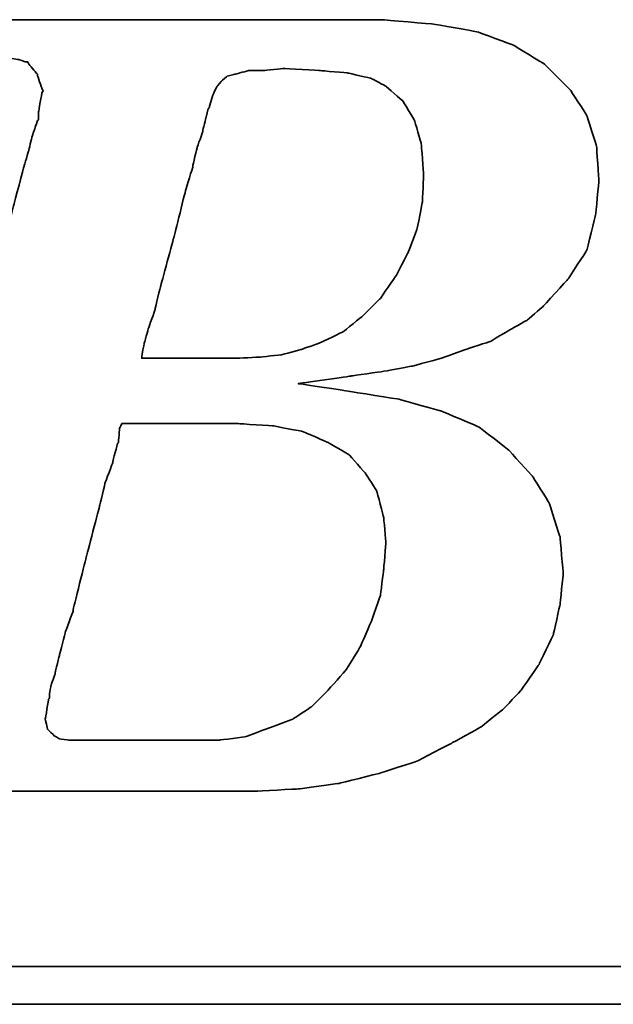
# Model space of a CAD drawing. Header units: millimetres. Extents: x 740 to 1274, y 165 to 336.
# Tile 32 of 54: x 1129 to 1132.35, y 218.49 to 224.04. Entities that reach past the tile are written whole.
import ezdxf

# ---------------------------------------------------------------- set-up
doc = ezdxf.new("R2010")
doc.units = ezdxf.units.MM
doc.header["$LTSCALE"] = 2
doc.layers.add('DIM', color=4, linetype='Continuous')
doc.layers.add('layer 1', color=7, linetype='Continuous')

# ---------------------------------------------------------------- blocks, each defined once
blk = doc.blocks.new('TBI MOTION logo(完整正式版)')
at = {"layer": 'layer 1', "color": 22, "lineweight": 35}
for points, knots in [([(-64.65375, -6.86375), (-64.65375, -6.86375), (-64.84375, -7.29625), (-64.84375, -7.29625), (-64.84375, -7.29625), (-64.84375, -7.29625), (-64.86875, -7.34375), (-64.86875, -7.34375), (-64.86875, -7.34375), (-64.86875, -7.34375), (-64.86875, -7.36875), (-64.86875, -7.36875), (-64.86875, -7.36875), (-64.86875, -7.36875), (-65.15375, -7.65375), (-65.15375, -7.65375), (-65.15375, -7.65375), (-65.15375, -7.65375), (-65.17875, -7.65375), (-65.17875, -7.65375), (-65.17875, -7.65375), (-65.17875, -7.65375), (-65.20375, -7.67875), (-65.20375, -7.67875), (-65.20375, -7.67875), (-65.20375, -7.67875), (-65.58875, -7.87125), (-65.58875, -7.87125), (-65.58875, -7.87125), (-65.58875, -7.87125), (-65.63375, -7.87125), (-65.63375, -7.87125), (-65.63375, -7.87125), (-65.63375, -7.87125), (-65.65875, -7.89375), (-65.65875, -7.89375), (-65.65875, -7.89375), (-65.65875, -7.89375), (-66.09375, -7.94375), (-66.09375, -7.94375), (-66.09375, -7.94375), (-66.09375, -7.94375), (-66.11375, -7.94375), (-66.11375, -7.94375), (-66.11375, -7.94375), (-66.11375, -7.94375), (-66.16375, -7.94375), (-66.16375, -7.94375), (-66.16375, -7.94375), (-66.16375, -7.94375), (-66.30875, -7.94375), (-66.30875, -7.94375), (-66.30875, -7.94375), (-66.30875, -7.94375), (-66.69375, -7.94375), (-66.69375, -7.94375), (-66.69375, -7.94375), (-66.69375, -7.94375), (-67.07375, -7.94375), (-67.07375, -7.94375), (-67.07375, -7.94375), (-67.07375, -7.94375), (-67.12375, -7.94375), (-67.12375, -7.94375), (-67.12375, -7.94375), (-67.12375, -7.94375), (-67.12375, -7.96625), (-67.12375, -7.96625), (-67.12375, -7.96625), (-67.12375, -7.96625), (-67.14875, -7.99125), (-67.14875, -7.99125), (-67.14875, -7.99125), (-67.14875, -7.99125), (-67.24375, -8.34875), (-67.24375, -8.34875), (-67.24375, -8.34875), (-67.24375, -8.34875), (-67.31375, -8.68625), (-67.31375, -8.68625), (-67.31375, -8.68625), (-67.31375, -8.68625), (-67.26875, -8.68625), (-67.26875, -8.68625), (-67.26875, -8.68625), (-67.26875, -8.68625), (-67.07375, -8.68625), (-67.07375, -8.68625), (-67.07375, -8.68625), (-67.07375, -8.68625), (-66.54875, -8.68625), (-66.54875, -8.68625), (-66.54875, -8.68625), (-66.54875, -8.68625), (-65.82625, -8.68625), (-65.82625, -8.68625), (-65.82625, -8.68625), (-65.82625, -8.68625), (-65.01375, -8.68625), (-65.01375, -8.68625), (-65.01375, -8.68625), (-65.01375, -8.68625), (-64.05375, -8.68625), (-64.05375, -8.68625), (-64.05375, -8.68625), (-64.05375, -8.68625), (-62.08375, -8.68625), (-62.08375, -8.68625), (-62.08375, -8.68625), (-62.08375, -8.68625), (-60.06875, -8.68625), (-60.06875, -8.68625), (-60.06875, -8.68625), (-60.06875, -8.68625), (-59.10875, -8.68625), (-59.10875, -8.68625), (-59.10875, -8.68625), (-59.10875, -8.68625), (-58.29375, -8.68625), (-58.29375, -8.68625), (-58.29375, -8.68625), (-58.29375, -8.68625), (-57.57375, -8.68625), (-57.57375, -8.68625), (-57.57375, -8.68625), (-57.57375, -8.68625), (-57.04875, -8.68625), (-57.04875, -8.68625), (-57.04875, -8.68625), (-57.04875, -8.68625), (-56.85375, -8.68625), (-56.85375, -8.68625), (-56.85375, -8.68625), (-56.85375, -8.68625), (-56.70875, -8.68625), (-56.70875, -8.68625), (-56.70875, -8.68625), (-56.70875, -8.68625), (-56.61375, -8.68625), (-56.61375, -8.68625), (-56.61375, -8.68625), (-56.61375, -8.68625), (-56.56875, -8.68625), (-56.56875, -8.68625), (-56.56875, -8.68625), (-56.56875, -8.68625), (-55.65375, -8.63875), (-55.65375, -8.63875), (-55.65375, -8.63875), (-55.65375, -8.63875), (-54.76875, -8.51875), (-54.76875, -8.51875), (-54.76875, -8.51875), (-54.76875, -8.51875), (-53.90375, -8.30375), (-53.90375, -8.30375), (-53.90375, -8.30375), (-53.90375, -8.30375), (-53.08875, -8.03875), (-53.08875, -8.03875), (-53.08875, -8.03875), (-53.08875, -8.03875), (-52.34375, -7.65375), (-52.34375, -7.65375), (-52.34375, -7.65375), (-52.34375, -7.65375), (-51.69875, -7.29625), (-51.69875, -7.29625), (-51.69875, -7.29625), (-51.69875, -7.29625), (-51.21875, -6.91125), (-51.21875, -6.91125), (-51.21875, -6.91125), (-51.21875, -6.91125), (-50.83375, -6.50375), (-50.83375, -6.50375), (-50.83375, -6.50375), (-50.83375, -6.50375), (-50.44875, -5.94875), (-50.44875, -5.94875), (-50.44875, -5.94875), (-50.44875, -5.94875), (-50.13875, -5.30375), (-50.13875, -5.30375), (-50.13875, -5.30375), (-50.13875, -5.30375), (-49.99375, -4.65375), (-49.99375, -4.65375), (-49.99375, -4.65375), (-49.99375, -4.65375), (-49.92375, -3.98375), (-49.92375, -3.98375), (-49.92375, -3.98375), (-49.92375, -3.98375), (-49.99375, -3.19374), (-49.99375, -3.19374), (-49.99375, -3.19374), (-49.99375, -3.19374), (-50.23374, -2.44874), (-50.23374, -2.44874), (-50.23374, -2.44874), (-50.23374, -2.44874), (-50.59375, -1.87374), (-50.59375, -1.87374), (-50.59375, -1.87374), (-50.59375, -1.87374), (-51.09875, -1.31874), (-51.09875, -1.31874), (-51.09875, -1.31874), (-51.09875, -1.31874), (-51.74375, -0.81875), (-51.74375, -0.81875), (-51.74375, -0.81875), (-51.74375, -0.81875), (-52.53875, -0.48125), (-52.53875, -0.48125), (-52.53875, -0.48125), (-52.53875, -0.48125), (-53.47375, -0.21875), (-53.47375, -0.21875), (-53.47375, -0.21875), (-53.47375, -0.21875), (-54.52875, -0.04874), (-54.52875, -0.04874), (-54.52875, -0.04874), (-54.52875, -0.04874), (-55.65375, 0.12125), (-55.65375, 0.12125), (-55.65375, 0.12125), (-55.65375, 0.12125), (-54.50375, 0.28624), (-54.50375, 0.28624), (-54.50375, 0.28624), (-54.50375, 0.28624), (-53.83375, 0.38124), (-53.83375, 0.38124), (-53.83375, 0.38124), (-53.83375, 0.38124), (-53.18375, 0.50125), (-53.18375, 0.50125), (-53.18375, 0.50125), (-53.18375, 0.50125), (-52.55875, 0.66874), (-52.55875, 0.66874), (-52.55875, 0.66874), (-52.55875, 0.66874), (-52.03375, 0.86124), (-52.03375, 0.86124), (-52.03375, 0.86124), (-52.03375, 0.86124), (-51.50374, 1.03124), (-51.50374, 1.03124), (-51.50374, 1.03124), (-51.50374, 1.03124), (-51.09875, 1.27125), (-51.09875, 1.27125), (-51.09875, 1.27125), (-51.09875, 1.27125), (-50.71375, 1.48624), (-50.71375, 1.48624), (-50.71375, 1.48624), (-50.71375, 1.48624), (-50.37625, 1.77625), (-50.37625, 1.77625), (-50.37625, 1.77625), (-50.37625, 1.77625), (-49.82375, 2.37625), (-49.82375, 2.37625), (-49.82375, 2.37625), (-49.82375, 2.37625), (-49.41875, 2.99625), (-49.41875, 2.99625), (-49.41875, 2.99625), (-49.41875, 2.99625), (-49.22375, 3.76625), (-49.22375, 3.76625), (-49.22375, 3.76625), (-49.22375, 3.76625), (-49.15375, 4.50874), (-49.15375, 4.50874), (-49.15375, 4.50874), (-49.15375, 4.50874), (-49.20375, 5.25125), (-49.20375, 5.25125), (-49.20375, 5.25125), (-49.20375, 5.25125), (-49.41875, 5.92625), (-49.41875, 5.92625), (-49.41875, 5.92625), (-49.41875, 5.92625), (-49.77875, 6.47625), (-49.77875, 6.47625), (-49.77875, 6.47625), (-49.77875, 6.47625), (-50.33125, 7.02624), (-50.33125, 7.02624), (-50.33125, 7.02624), (-50.33125, 7.02624), (-51.00125, 7.43625), (-51.00125, 7.43625), (-51.00125, 7.43625), (-51.00125, 7.43625), (-51.79375, 7.72625), (-51.79375, 7.72625), (-51.79375, 7.72625), (-51.79375, 7.72625), (-52.72875, 7.89124), (-52.72875, 7.89124), (-52.72875, 7.89124), (-52.72875, 7.89124), (-53.83375, 7.98625), (-53.83375, 7.98625), (-53.83375, 7.98625), (-53.83375, 7.98625), (-53.92875, 7.98625), (-53.92875, 7.98625), (-53.92875, 7.98625), (-53.92875, 7.98625), (-54.26375, 7.98625), (-54.26375, 7.98625), (-54.26375, 7.98625), (-54.26375, 7.98625), (-54.74375, 7.98625), (-54.74375, 7.98625), (-54.74375, 7.98625), (-54.74375, 7.98625), (-55.36875, 7.98625), (-55.36875, 7.98625), (-55.36875, 7.98625), (-55.36875, 7.98625), (-56.13375, 7.98625), (-56.13375, 7.98625), (-56.13375, 7.98625), (-56.13375, 7.98625), (-56.94875, 7.98625), (-56.94875, 7.98625), (-56.94875, 7.98625), (-56.94875, 7.98625), (-58.77625, 7.98625), (-58.77625, 7.98625), (-58.77625, 7.98625), (-58.77625, 7.98625), (-60.59875, 7.98625), (-60.59875, 7.98625), (-60.59875, 7.98625), (-60.59875, 7.98625), (-61.41375, 7.98625), (-61.41375, 7.98625), (-61.41375, 7.98625), (-61.41375, 7.98625), (-62.17875, 7.98625), (-62.17875, 7.98625), (-62.17875, 7.98625), (-62.17875, 7.98625), (-62.80375, 7.98625), (-62.80375, 7.98625), (-62.80375, 7.98625), (-62.80375, 7.98625), (-63.30625, 7.98625), (-63.30625, 7.98625), (-63.30625, 7.98625), (-63.30625, 7.98625), (-63.57375, 7.98625), (-63.57375, 7.98625), (-63.57375, 7.98625), (-63.57375, 7.98625), (-63.57375, 7.96375), (-63.57375, 7.96375), (-63.57375, 7.96375), (-63.57375, 7.96375), (-63.59875, 7.94125), (-63.59875, 7.94125), (-63.59875, 7.94125), (-63.59875, 7.94125), (-63.69375, 7.55625), (-63.69375, 7.55625), (-63.69375, 7.55625), (-63.69375, 7.55625), (-63.76375, 7.24624), (-63.76375, 7.24624), (-63.76375, 7.24624), (-63.76375, 7.24624), (-63.23875, 7.24624), (-63.23875, 7.24624), (-63.23875, 7.24624), (-63.23875, 7.24624), (-62.75875, 7.24624), (-62.75875, 7.24624), (-62.75875, 7.24624), (-62.75875, 7.24624), (-62.61125, 7.24624), (-62.61125, 7.24624), (-62.61125, 7.24624), (-62.61125, 7.24624), (-62.56625, 7.24624), (-62.56625, 7.24624), (-62.56625, 7.24624), (-62.56625, 7.24624), (-62.22875, 7.24624), (-62.22875, 7.24624), (-62.22875, 7.24624), (-62.22875, 7.24624), (-62.20375, 7.24624), (-62.20375, 7.24624), (-62.20375, 7.24624), (-62.20375, 7.24624), (-62.17875, 7.21875), (-62.17875, 7.21875), (-62.17875, 7.21875), (-62.17875, 7.21875), (-61.96375, 7.17125), (-61.96375, 7.17125), (-61.96375, 7.17125), (-61.96375, 7.17125), (-61.72375, 7.12624), (-61.72375, 7.12624), (-61.72375, 7.12624), (-61.72375, 7.12624), (-61.70375, 7.12624), (-61.70375, 7.12624), (-61.70375, 7.12624), (-61.70375, 7.12624), (-61.55875, 7.07624), (-61.55875, 7.07624), (-61.55875, 7.07624), (-61.55875, 7.07624), (-61.50875, 7.07624), (-61.50875, 7.07624), (-61.50875, 7.07624), (-61.50875, 7.07624), (-61.48375, 7.02624), (-61.48375, 7.02624), (-61.48375, 7.02624), (-61.48375, 7.02624), (-61.31875, 6.83375), (-61.31875, 6.83375), (-61.31875, 6.83375), (-61.31875, 6.83375), (-61.29375, 6.81125), (-61.29375, 6.81125), (-61.29375, 6.81125), (-61.29375, 6.81125), (-61.29375, 6.78625), (-61.29375, 6.78625), (-61.29375, 6.78625), (-61.29375, 6.78625), (-61.19875, 6.50124), (-61.19875, 6.50124), (-61.19875, 6.50124), (-61.19875, 6.50124), (-61.17375, 6.45124), (-61.17375, 6.45124), (-61.17375, 6.45124), (-61.17375, 6.45124), (-61.19875, 6.40625), (-61.19875, 6.40625), (-61.19875, 6.40625), (-61.19875, 6.40625), (-61.26875, 5.99624), (-61.26875, 5.99624), (-61.26875, 5.99624), (-61.26875, 5.99624), (-61.26875, 5.85125), (-61.26875, 5.85125), (-61.26875, 5.85125), (-61.26875, 5.85125), (-61.26875, 5.82625), (-61.26875, 5.82625), (-61.26875, 5.82625), (-61.26875, 5.82625), (-61.29375, 5.80625), (-61.29375, 5.80625), (-61.29375, 5.80625), (-61.29375, 5.80625), (-61.34125, 5.66125), (-61.34125, 5.66125), (-61.34125, 5.66125), (-61.34125, 5.66125), (-61.41375, 5.44625), (-61.41375, 5.44625), (-61.41375, 5.44625), (-61.41375, 5.44625), (-61.48375, 5.15625), (-61.48375, 5.15625), (-61.48375, 5.15625), (-61.48375, 5.15625), (-61.58375, 4.82124), (-61.58375, 4.82124), (-61.58375, 4.82124), (-61.58375, 4.82124), (-61.79875, 4.00375), (-61.79875, 4.00375), (-61.79875, 4.00375), (-61.79875, 4.00375), (-62.05875, 2.99625), (-62.05875, 2.99625), (-62.05875, 2.99625), (-62.05875, 2.99625), (-62.34875, 1.91625), (-62.34875, 1.91625), (-62.34875, 1.91625), (-62.34875, 1.91625), (-62.97375, -0.41124), (-62.97375, -0.41124), (-62.97375, -0.41124), (-62.97375, -0.41124), (-63.59875, -2.75875), (-63.59875, -2.75875), (-63.59875, -2.75875), (-63.59875, -2.75875), (-63.88375, -3.86374), (-63.88375, -3.86374), (-63.88375, -3.86374), (-63.88375, -3.86374), (-64.14875, -4.82374), (-64.14875, -4.82374), (-64.14875, -4.82374), (-64.14875, -4.82374), (-64.36375, -5.64125), (-64.36375, -5.64125), (-64.36375, -5.64125), (-64.36375, -5.64125), (-64.43625, -5.97625), (-64.43625, -5.97625), (-64.43625, -5.97625), (-64.43625, -5.97625), (-64.50875, -6.28625), (-64.50875, -6.28625), (-64.50875, -6.28625), (-64.50875, -6.28625), (-64.50875, -6.30875), (-64.50875, -6.30875), (-64.50875, -6.30875), (-64.50875, -6.30875), (-64.57875, -6.50375), (-64.57875, -6.50375), (-64.57875, -6.50375), (-64.57875, -6.50375), (-64.62875, -6.69625), (-64.62875, -6.69625), (-64.62875, -6.69625), (-64.62875, -6.69625), (-64.62875, -6.76875), (-64.62875, -6.76875), (-64.62875, -6.76875), (-64.62875, -6.76875), (-64.62875, -6.81375), (-64.62875, -6.81375), (-64.62875, -6.81375), (-64.62875, -6.81375), (-64.62875, -6.83875), (-64.62875, -6.83875), (-64.62875, -6.83875), (-64.62875, -6.83875), (-64.65375, -6.86375), (-64.65375, -6.86375)], [0, 0, 0, 0, 0.00719424, 0.00719424, 0.00719424, 0.00719425, 0.01438849, 0.01438849, 0.01438849, 0.0143885, 0.02158273, 0.02158273, 0.02158273, 0.02158274, 0.02877698, 0.02877698, 0.02877698, 0.02877699, 0.03597122, 0.03597122, 0.03597122, 0.03597123, 0.04316547, 0.04316547, 0.04316547, 0.04316548, 0.05035971, 0.05035971, 0.05035971, 0.05035972, 0.05755396, 0.05755396, 0.05755396, 0.05755397, 0.0647482, 0.0647482, 0.0647482, 0.06474821, 0.07194245, 0.07194245, 0.07194245, 0.07194246, 0.07913669, 0.07913669, 0.07913669, 0.0791367, 0.08633094, 0.08633094, 0.08633094, 0.08633095, 0.09352518, 0.09352518, 0.09352518, 0.09352519, 0.10071942, 0.10071942, 0.10071942, 0.10071943, 0.10791367, 0.10791367, 0.10791367, 0.10791368, 0.11510791, 0.11510791, 0.11510791, 0.11510792, 0.12230216, 0.12230216, 0.12230216, 0.12230217, 0.1294964, 0.1294964, 0.1294964, 0.12949641, 0.13669065, 0.13669065, 0.13669065, 0.13669066, 0.14388489, 0.14388489, 0.14388489, 0.1438849, 0.15107914, 0.15107914, 0.15107914, 0.15107915, 0.15827338, 0.15827338, 0.15827338, 0.15827339, 0.16546763, 0.16546763, 0.16546763, 0.16546764, 0.17266187, 0.17266187, 0.17266187, 0.17266188, 0.17985612, 0.17985612, 0.17985612, 0.17985613, 0.18705036, 0.18705036, 0.18705036, 0.18705037, 0.1942446, 0.1942446, 0.1942446, 0.19424461, 0.20143885, 0.20143885, 0.20143885, 0.20143886, 0.20863309, 0.20863309, 0.20863309, 0.2086331, 0.21582734, 0.21582734, 0.21582734, 0.21582735, 0.22302158, 0.22302158, 0.22302158, 0.22302159, 0.23021583, 0.23021583, 0.23021583, 0.23021584, 0.23741007, 0.23741007, 0.23741007, 0.23741008, 0.24460432, 0.24460432, 0.24460432, 0.24460433, 0.25179856, 0.25179856, 0.25179856, 0.25179857, 0.25899281, 0.25899281, 0.25899281, 0.25899282, 0.26618705, 0.26618705, 0.26618705, 0.26618706, 0.27338129, 0.27338129, 0.27338129, 0.2733813, 0.28057554, 0.28057554, 0.28057554, 0.28057555, 0.28776978, 0.28776978, 0.28776978, 0.28776979, 0.29496403, 0.29496403, 0.29496403, 0.29496404, 0.30215827, 0.30215827, 0.30215827, 0.30215828, 0.30935252, 0.30935252, 0.30935252, 0.30935253, 0.31654676, 0.31654676, 0.31654676, 0.31654677, 0.32374101, 0.32374101, 0.32374101, 0.32374102, 0.33093525, 0.33093525, 0.33093525, 0.33093526, 0.3381295, 0.3381295, 0.3381295, 0.33812951, 0.34532374, 0.34532374, 0.34532374, 0.34532375, 0.35251799, 0.35251799, 0.35251799, 0.352518, 0.35971223, 0.35971223, 0.35971223, 0.35971224, 0.36690647, 0.36690647, 0.36690647, 0.36690648, 0.37410072, 0.37410072, 0.37410072, 0.37410073, 0.38129496, 0.38129496, 0.38129496, 0.38129497, 0.38848921, 0.38848921, 0.38848921, 0.38848922, 0.39568345, 0.39568345, 0.39568345, 0.39568346, 0.4028777, 0.4028777, 0.4028777, 0.40287771, 0.41007194, 0.41007194, 0.41007194, 0.41007195, 0.41726619, 0.41726619, 0.41726619, 0.4172662, 0.42446043, 0.42446043, 0.42446043, 0.42446044, 0.43165468, 0.43165468, 0.43165468, 0.43165469, 0.43884892, 0.43884892, 0.43884892, 0.43884893, 0.44604317, 0.44604317, 0.44604317, 0.44604318, 0.45323741, 0.45323741, 0.45323741, 0.45323742, 0.46043165, 0.46043165, 0.46043165, 0.46043166, 0.4676259, 0.4676259, 0.4676259, 0.46762591, 0.47482014, 0.47482014, 0.47482014, 0.47482015, 0.48201439, 0.48201439, 0.48201439, 0.4820144, 0.48920863, 0.48920863, 0.48920863, 0.48920864, 0.49640288, 0.49640288, 0.49640288, 0.49640289, 0.50359712, 0.50359712, 0.50359712, 0.50359713, 0.51079137, 0.51079137, 0.51079137, 0.51079138, 0.51798561, 0.51798561, 0.51798561, 0.51798562, 0.52517986, 0.52517986, 0.52517986, 0.52517987, 0.5323741, 0.5323741, 0.5323741, 0.53237411, 0.53956835, 0.53956835, 0.53956835, 0.53956836, 0.54676259, 0.54676259, 0.54676259, 0.5467626, 0.55395683, 0.55395683, 0.55395683, 0.55395684, 0.56115108, 0.56115108, 0.56115108, 0.56115109, 0.56834532, 0.56834532, 0.56834532, 0.56834533, 0.57553957, 0.57553957, 0.57553957, 0.57553958, 0.58273381, 0.58273381, 0.58273381, 0.58273382, 0.58992806, 0.58992806, 0.58992806, 0.58992807, 0.5971223, 0.5971223, 0.5971223, 0.59712231, 0.60431655, 0.60431655, 0.60431655, 0.60431656, 0.61151079, 0.61151079, 0.61151079, 0.6115108, 0.61870504, 0.61870504, 0.61870504, 0.61870505, 0.62589928, 0.62589928, 0.62589928, 0.62589929, 0.63309353, 0.63309353, 0.63309353, 0.63309354, 0.64028777, 0.64028777, 0.64028777, 0.64028778, 0.64748201, 0.64748201, 0.64748201, 0.64748202, 0.65467626, 0.65467626, 0.65467626, 0.65467627, 0.6618705, 0.6618705, 0.6618705, 0.66187051, 0.66906475, 0.66906475, 0.66906475, 0.66906476, 0.67625899, 0.67625899, 0.67625899, 0.676259, 0.68345324, 0.68345324, 0.68345324, 0.68345325, 0.69064748, 0.69064748, 0.69064748, 0.69064749, 0.69784173, 0.69784173, 0.69784173, 0.69784174, 0.70503597, 0.70503597, 0.70503597, 0.70503598, 0.71223022, 0.71223022, 0.71223022, 0.71223023, 0.71942446, 0.71942446, 0.71942446, 0.71942447, 0.72661871, 0.72661871, 0.72661871, 0.72661872, 0.73381295, 0.73381295, 0.73381295, 0.73381296, 0.74100719, 0.74100719, 0.74100719, 0.7410072, 0.74820144, 0.74820144, 0.74820144, 0.74820145, 0.75539568, 0.75539568, 0.75539568, 0.75539569, 0.76258993, 0.76258993, 0.76258993, 0.76258994, 0.76978417, 0.76978417, 0.76978417, 0.76978418, 0.77697842, 0.77697842, 0.77697842, 0.77697843, 0.78417266, 0.78417266, 0.78417266, 0.78417267, 0.79136691, 0.79136691, 0.79136691, 0.79136692, 0.79856115, 0.79856115, 0.79856115, 0.79856116, 0.8057554, 0.8057554, 0.8057554, 0.80575541, 0.81294964, 0.81294964, 0.81294964, 0.81294965, 0.82014388, 0.82014388, 0.82014388, 0.82014389, 0.82733813, 0.82733813, 0.82733813, 0.82733814, 0.83453237, 0.83453237, 0.83453237, 0.83453238, 0.84172662, 0.84172662, 0.84172662, 0.84172663, 0.84892086, 0.84892086, 0.84892086, 0.84892087, 0.85611511, 0.85611511, 0.85611511, 0.85611512, 0.86330935, 0.86330935, 0.86330935, 0.86330936, 0.8705036, 0.8705036, 0.8705036, 0.87050361, 0.87769784, 0.87769784, 0.87769784, 0.87769785, 0.88489209, 0.88489209, 0.88489209, 0.8848921, 0.89208633, 0.89208633, 0.89208633, 0.89208634, 0.89928058, 0.89928058, 0.89928058, 0.89928059, 0.90647482, 0.90647482, 0.90647482, 0.90647483, 0.91366906, 0.91366906, 0.91366906, 0.91366907, 0.92086331, 0.92086331, 0.92086331, 0.92086332, 0.92805755, 0.92805755, 0.92805755, 0.92805756, 0.9352518, 0.9352518, 0.9352518, 0.93525181, 0.94244604, 0.94244604, 0.94244604, 0.94244605, 0.94964029, 0.94964029, 0.94964029, 0.9496403, 0.95683453, 0.95683453, 0.95683453, 0.95683454, 0.96402878, 0.96402878, 0.96402878, 0.96402879, 0.97122302, 0.97122302, 0.97122302, 0.97122303, 0.97841727, 0.97841727, 0.97841727, 0.97841728, 0.98561151, 0.98561151, 0.98561151, 0.98561152, 0.99280576, 0.99280576, 0.99280576, 0.99280577, 1, 1, 1, 1]), ([(-57.50375, 6.35625), (-57.50375, 6.35625), (-57.57375, 6.11625), (-57.57375, 6.11625), (-57.57375, 6.11625), (-57.57375, 6.11625), (-57.57375, 6.09125), (-57.57375, 6.09125), (-57.57375, 6.09125), (-57.57375, 6.09125), (-57.59875, 6.06625), (-57.59875, 6.06625), (-57.59875, 6.06625), (-57.59875, 6.06625), (-57.64875, 5.87625), (-57.64875, 5.87625), (-57.64875, 5.87625), (-57.64875, 5.87625), (-57.71875, 5.58875), (-57.71875, 5.58875), (-57.71875, 5.58875), (-57.71875, 5.58875), (-57.71875, 5.56625), (-57.71875, 5.56625), (-57.71875, 5.56625), (-57.71875, 5.56625), (-57.83875, 5.23125), (-57.83875, 5.23125), (-57.83875, 5.23125), (-57.83875, 5.23125), (-57.93625, 4.82124), (-57.93625, 4.82124), (-57.93625, 4.82124), (-57.93625, 4.82124), (-57.93625, 4.79624), (-57.93625, 4.79624), (-57.93625, 4.79624), (-57.93625, 4.79624), (-58.07875, 4.34125), (-58.07875, 4.34125), (-58.07875, 4.34125), (-58.07875, 4.34125), (-58.34375, 3.28625), (-58.34375, 3.28625), (-58.34375, 3.28625), (-58.34375, 3.28625), (-58.62875, 2.23124), (-58.62875, 2.23124), (-58.62875, 2.23124), (-58.62875, 2.23124), (-58.74875, 1.75125), (-58.74875, 1.75125), (-58.74875, 1.75125), (-58.74875, 1.75125), (-58.74875, 1.72625), (-58.74875, 1.72625), (-58.74875, 1.72625), (-58.74875, 1.72625), (-58.89375, 1.31625), (-58.89375, 1.31625), (-58.89375, 1.31625), (-58.89375, 1.31625), (-58.98875, 0.98124), (-58.98875, 0.98124), (-58.98875, 0.98124), (-58.98875, 0.98124), (-59.03875, 0.71625), (-59.03875, 0.71625), (-59.03875, 0.71625), (-59.03875, 0.71625), (-59.03875, 0.66874), (-59.03875, 0.66874), (-59.03875, 0.66874), (-59.03875, 0.66874), (-58.91875, 0.66874), (-58.91875, 0.66874), (-58.91875, 0.66874), (-58.91875, 0.66874), (-58.53375, 0.66874), (-58.53375, 0.66874), (-58.53375, 0.66874), (-58.53375, 0.66874), (-58.10375, 0.66874), (-58.10375, 0.66874), (-58.10375, 0.66874), (-58.10375, 0.66874), (-57.66875, 0.66874), (-57.66875, 0.66874), (-57.66875, 0.66874), (-57.66875, 0.66874), (-57.33375, 0.66874), (-57.33375, 0.66874), (-57.33375, 0.66874), (-57.33375, 0.66874), (-57.09375, 0.66874), (-57.09375, 0.66874), (-57.09375, 0.66874), (-57.09375, 0.66874), (-56.99875, 0.66874), (-56.99875, 0.66874), (-56.99875, 0.66874), (-56.99875, 0.66874), (-56.49375, 0.69374), (-56.49375, 0.69374), (-56.49375, 0.69374), (-56.49375, 0.69374), (-56.01375, 0.74374), (-56.01375, 0.74374), (-56.01375, 0.74374), (-56.01375, 0.74374), (-55.58375, 0.86124), (-55.58375, 0.86124), (-55.58375, 0.86124), (-55.58375, 0.86124), (-55.17375, 1.00624), (-55.17375, 1.00624), (-55.17375, 1.00624), (-55.17375, 1.00624), (-54.67375, 1.24625), (-54.67375, 1.24625), (-54.67375, 1.24625), (-54.67375, 1.24625), (-54.26375, 1.58124), (-54.26375, 1.58124), (-54.26375, 1.58124), (-54.26375, 1.58124), (-53.87875, 1.96374), (-53.87875, 1.96374), (-53.87875, 1.96374), (-53.87875, 1.96374), (-53.54375, 2.44625), (-53.54375, 2.44625), (-53.54375, 2.44625), (-53.54375, 2.44625), (-53.27875, 2.95125), (-53.27875, 2.95125), (-53.27875, 2.95125), (-53.27875, 2.95125), (-53.08875, 3.45124), (-53.08875, 3.45124), (-53.08875, 3.45124), (-53.08875, 3.45124), (-52.96875, 4.05124), (-52.96875, 4.05124), (-52.96875, 4.05124), (-52.96875, 4.05124), (-52.94375, 4.65125), (-52.94375, 4.65125), (-52.94375, 4.65125), (-52.94375, 4.65125), (-52.99375, 5.30125), (-52.99375, 5.30125), (-52.99375, 5.30125), (-52.99375, 5.30125), (-53.13875, 5.80625), (-53.13875, 5.80625), (-53.13875, 5.80625), (-53.13875, 5.80625), (-53.39875, 6.23625), (-53.39875, 6.23625), (-53.39875, 6.23625), (-53.39875, 6.23625), (-53.75875, 6.54875), (-53.75875, 6.54875), (-53.75875, 6.54875), (-53.75875, 6.54875), (-54.07375, 6.71625), (-54.07375, 6.71625), (-54.07375, 6.71625), (-54.07375, 6.71625), (-54.57375, 6.83375), (-54.57375, 6.83375), (-54.57375, 6.83375), (-54.57375, 6.83375), (-55.17375, 6.88625), (-55.17375, 6.88625), (-55.17375, 6.88625), (-55.17375, 6.88625), (-55.96875, 6.93125), (-55.96875, 6.93125), (-55.96875, 6.93125), (-55.96875, 6.93125), (-56.39875, 6.88625), (-56.39875, 6.88625), (-56.39875, 6.88625), (-56.39875, 6.88625), (-56.42125, 6.88625), (-56.42125, 6.88625), (-56.42125, 6.88625), (-56.42125, 6.88625), (-56.73375, 6.88625), (-56.73375, 6.88625), (-56.73375, 6.88625), (-56.73375, 6.88625), (-56.99875, 6.81125), (-56.99875, 6.81125), (-56.99875, 6.81125), (-56.99875, 6.81125), (-57.02375, 6.81125), (-57.02375, 6.81125), (-57.02375, 6.81125), (-57.02375, 6.81125), (-57.18875, 6.76625), (-57.18875, 6.76625), (-57.18875, 6.76625), (-57.18875, 6.76625), (-57.30875, 6.66625), (-57.30875, 6.66625), (-57.30875, 6.66625), (-57.30875, 6.66625), (-57.40875, 6.54875), (-57.40875, 6.54875), (-57.40875, 6.54875), (-57.40875, 6.54875), (-57.50375, 6.35625), (-57.50375, 6.35625)], [0, 0, 0, 0, 0.01851852, 0.01851852, 0.01851852, 0.01851853, 0.03703704, 0.03703704, 0.03703704, 0.03703705, 0.05555556, 0.05555556, 0.05555556, 0.05555557, 0.07407407, 0.07407407, 0.07407407, 0.07407408, 0.09259259, 0.09259259, 0.09259259, 0.0925926, 0.11111111, 0.11111111, 0.11111111, 0.11111112, 0.12962963, 0.12962963, 0.12962963, 0.12962964, 0.14814815, 0.14814815, 0.14814815, 0.14814816, 0.16666667, 0.16666667, 0.16666667, 0.16666668, 0.18518519, 0.18518519, 0.18518519, 0.1851852, 0.2037037, 0.2037037, 0.2037037, 0.20370371, 0.22222222, 0.22222222, 0.22222222, 0.22222223, 0.24074074, 0.24074074, 0.24074074, 0.24074075, 0.25925926, 0.25925926, 0.25925926, 0.25925927, 0.27777778, 0.27777778, 0.27777778, 0.27777779, 0.2962963, 0.2962963, 0.2962963, 0.29629631, 0.31481481, 0.31481481, 0.31481481, 0.31481482, 0.33333333, 0.33333333, 0.33333333, 0.33333334, 0.35185185, 0.35185185, 0.35185185, 0.35185186, 0.37037037, 0.37037037, 0.37037037, 0.37037038, 0.38888889, 0.38888889, 0.38888889, 0.3888889, 0.40740741, 0.40740741, 0.40740741, 0.40740742, 0.42592593, 0.42592593, 0.42592593, 0.42592594, 0.44444444, 0.44444444, 0.44444444, 0.44444445, 0.46296296, 0.46296296, 0.46296296, 0.46296297, 0.48148148, 0.48148148, 0.48148148, 0.48148149, 0.5, 0.5, 0.5, 0.50000001, 0.51851852, 0.51851852, 0.51851852, 0.51851853, 0.53703704, 0.53703704, 0.53703704, 0.53703705, 0.55555556, 0.55555556, 0.55555556, 0.55555557, 0.57407407, 0.57407407, 0.57407407, 0.57407408, 0.59259259, 0.59259259, 0.59259259, 0.5925926, 0.61111111, 0.61111111, 0.61111111, 0.61111112, 0.62962963, 0.62962963, 0.62962963, 0.62962964, 0.64814815, 0.64814815, 0.64814815, 0.64814816, 0.66666667, 0.66666667, 0.66666667, 0.66666668, 0.68518519, 0.68518519, 0.68518519, 0.6851852, 0.7037037, 0.7037037, 0.7037037, 0.70370371, 0.72222222, 0.72222222, 0.72222222, 0.72222223, 0.74074074, 0.74074074, 0.74074074, 0.74074075, 0.75925926, 0.75925926, 0.75925926, 0.75925927, 0.77777778, 0.77777778, 0.77777778, 0.77777779, 0.7962963, 0.7962963, 0.7962963, 0.79629631, 0.81481481, 0.81481481, 0.81481481, 0.81481482, 0.83333333, 0.83333333, 0.83333333, 0.83333334, 0.85185185, 0.85185185, 0.85185185, 0.85185186, 0.87037037, 0.87037037, 0.87037037, 0.87037038, 0.88888889, 0.88888889, 0.88888889, 0.8888889, 0.90740741, 0.90740741, 0.90740741, 0.90740742, 0.92592593, 0.92592593, 0.92592593, 0.92592594, 0.94444444, 0.94444444, 0.94444444, 0.94444445, 0.96296296, 0.96296296, 0.96296296, 0.96296297, 0.98148148, 0.98148148, 0.98148148, 0.98148149, 1, 1, 1, 1]), ([(-61.03125, -6.57375), (-61.03125, -6.57375), (-61.03125, -6.67125), (-61.03125, -6.67125), (-61.03125, -6.67125), (-61.03125, -6.67125), (-61.05375, -6.69625), (-61.05375, -6.69625), (-61.05375, -6.69625), (-61.05375, -6.69625), (-61.12375, -7.12875), (-61.12375, -7.12875), (-61.12375, -7.12875), (-61.12375, -7.12875), (-61.07875, -7.34375), (-61.07875, -7.34375), (-61.07875, -7.34375), (-61.07875, -7.34375), (-60.93375, -7.48875), (-60.93375, -7.48875), (-60.93375, -7.48875), (-60.93375, -7.48875), (-60.81375, -7.55625), (-60.81375, -7.55625), (-60.81375, -7.55625), (-60.81375, -7.55625), (-60.62375, -7.58375), (-60.62375, -7.58375), (-60.62375, -7.58375), (-60.62375, -7.58375), (-60.30875, -7.58375), (-60.30875, -7.58375), (-60.30875, -7.58375), (-60.30875, -7.58375), (-59.97375, -7.58375), (-59.97375, -7.58375), (-59.97375, -7.58375), (-59.97375, -7.58375), (-59.87875, -7.58375), (-59.87875, -7.58375), (-59.87875, -7.58375), (-59.87875, -7.58375), (-59.63625, -7.58375), (-59.63625, -7.58375), (-59.63625, -7.58375), (-59.63625, -7.58375), (-58.96875, -7.58375), (-58.96875, -7.58375), (-58.96875, -7.58375), (-58.96875, -7.58375), (-58.29375, -7.58375), (-58.29375, -7.58375), (-58.29375, -7.58375), (-58.29375, -7.58375), (-58.05375, -7.58375), (-58.05375, -7.58375), (-58.05375, -7.58375), (-58.05375, -7.58375), (-57.98375, -7.58375), (-57.98375, -7.58375), (-57.98375, -7.58375), (-57.98375, -7.58375), (-57.35875, -7.58375), (-57.35875, -7.58375), (-57.35875, -7.58375), (-57.35875, -7.58375), (-56.78375, -7.50875), (-56.78375, -7.50875), (-56.78375, -7.50875), (-56.78375, -7.50875), (-56.27875, -7.31875), (-56.27875, -7.31875), (-56.27875, -7.31875), (-56.27875, -7.31875), (-55.77375, -7.12875), (-55.77375, -7.12875), (-55.77375, -7.12875), (-55.77375, -7.12875), (-55.36875, -6.86375), (-55.36875, -6.86375), (-55.36875, -6.86375), (-55.36875, -6.86375), (-55.00875, -6.50375), (-55.00875, -6.50375), (-55.00875, -6.50375), (-55.00875, -6.50375), (-54.62375, -6.06875), (-54.62375, -6.06875), (-54.62375, -6.06875), (-54.62375, -6.06875), (-54.31375, -5.56875), (-54.31375, -5.56875), (-54.31375, -5.56875), (-54.31375, -5.56875), (-54.07375, -5.01625), (-54.07375, -5.01625), (-54.07375, -5.01625), (-54.07375, -5.01625), (-53.87875, -4.46374), (-53.87875, -4.46374), (-53.87875, -4.46374), (-53.87875, -4.46374), (-53.80875, -3.91375), (-53.80875, -3.91375), (-53.80875, -3.91375), (-53.80875, -3.91375), (-53.75875, -3.31375), (-53.75875, -3.31375), (-53.75875, -3.31375), (-53.75875, -3.31375), (-53.80875, -2.75875), (-53.80875, -2.75875), (-53.80875, -2.75875), (-53.80875, -2.75875), (-53.95375, -2.20875), (-53.95375, -2.20875), (-53.95375, -2.20875), (-53.95375, -2.20875), (-54.19375, -1.82625), (-54.19375, -1.82625), (-54.19375, -1.82625), (-54.19375, -1.82625), (-54.55375, -1.41875), (-54.55375, -1.41875), (-54.55375, -1.41875), (-54.55375, -1.41875), (-55.00875, -1.15125), (-55.00875, -1.15125), (-55.00875, -1.15125), (-55.00875, -1.15125), (-55.56125, -0.91375), (-55.56125, -0.91375), (-55.56125, -0.91375), (-55.56125, -0.91375), (-56.18125, -0.79375), (-56.18125, -0.79375), (-56.18125, -0.79375), (-56.18125, -0.79375), (-56.94875, -0.74374), (-56.94875, -0.74374), (-56.94875, -0.74374), (-56.94875, -0.74374), (-56.99875, -0.74374), (-56.99875, -0.74374), (-56.99875, -0.74374), (-56.99875, -0.74374), (-57.09375, -0.74374), (-57.09375, -0.74374), (-57.09375, -0.74374), (-57.09375, -0.74374), (-57.38375, -0.74374), (-57.38375, -0.74374), (-57.38375, -0.74374), (-57.38375, -0.74374), (-57.76875, -0.74374), (-57.76875, -0.74374), (-57.76875, -0.74374), (-57.76875, -0.74374), (-58.24625, -0.74374), (-58.24625, -0.74374), (-58.24625, -0.74374), (-58.24625, -0.74374), (-58.72875, -0.74374), (-58.72875, -0.74374), (-58.72875, -0.74374), (-58.72875, -0.74374), (-59.20875, -0.74374), (-59.20875, -0.74374), (-59.20875, -0.74374), (-59.20875, -0.74374), (-59.46875, -0.74374), (-59.46875, -0.74374), (-59.46875, -0.74374), (-59.46875, -0.74374), (-59.51625, -0.83875), (-59.51625, -0.83875), (-59.51625, -0.83875), (-59.51625, -0.83875), (-59.54375, -1.15125), (-59.54375, -1.15125), (-59.54375, -1.15125), (-59.54375, -1.15125), (-59.56375, -1.17874), (-59.56375, -1.17874), (-59.56375, -1.17874), (-59.56375, -1.17874), (-59.66375, -1.55875), (-59.66375, -1.55875), (-59.66375, -1.55875), (-59.66375, -1.55875), (-59.66375, -1.58375), (-59.66375, -1.58375), (-59.66375, -1.58375), (-59.66375, -1.58375), (-59.82875, -2.01874), (-59.82875, -2.01874), (-59.82875, -2.01874), (-59.82875, -2.01874), (-59.94875, -2.52125), (-59.94875, -2.52125), (-59.94875, -2.52125), (-59.94875, -2.52125), (-60.23875, -3.62375), (-60.23875, -3.62375), (-60.23875, -3.62375), (-60.23875, -3.62375), (-60.52375, -4.77624), (-60.52375, -4.77624), (-60.52375, -4.77624), (-60.52375, -4.77624), (-60.52375, -4.79874), (-60.52375, -4.79874), (-60.52375, -4.79874), (-60.52375, -4.79874), (-60.69125, -5.25375), (-60.69125, -5.25375), (-60.69125, -5.25375), (-60.69125, -5.25375), (-60.81375, -5.73625), (-60.81375, -5.73625), (-60.81375, -5.73625), (-60.81375, -5.73625), (-60.90875, -6.11875), (-60.90875, -6.11875), (-60.90875, -6.11875), (-60.90875, -6.11875), (-60.90875, -6.14375), (-60.90875, -6.14375), (-60.90875, -6.14375), (-60.90875, -6.14375), (-61.00375, -6.40875), (-61.00375, -6.40875), (-61.00375, -6.40875), (-61.00375, -6.40875), (-61.03125, -6.57375), (-61.03125, -6.57375)], [0, 0, 0, 0, 0.01694915, 0.01694915, 0.01694915, 0.01694916, 0.03389831, 0.03389831, 0.03389831, 0.03389832, 0.05084746, 0.05084746, 0.05084746, 0.05084747, 0.06779661, 0.06779661, 0.06779661, 0.06779662, 0.08474576, 0.08474576, 0.08474576, 0.08474577, 0.10169492, 0.10169492, 0.10169492, 0.10169493, 0.11864407, 0.11864407, 0.11864407, 0.11864408, 0.13559322, 0.13559322, 0.13559322, 0.13559323, 0.15254237, 0.15254237, 0.15254237, 0.15254238, 0.16949153, 0.16949153, 0.16949153, 0.16949154, 0.18644068, 0.18644068, 0.18644068, 0.18644069, 0.20338983, 0.20338983, 0.20338983, 0.20338984, 0.22033898, 0.22033898, 0.22033898, 0.22033899, 0.23728814, 0.23728814, 0.23728814, 0.23728815, 0.25423729, 0.25423729, 0.25423729, 0.2542373, 0.27118644, 0.27118644, 0.27118644, 0.27118645, 0.28813559, 0.28813559, 0.28813559, 0.2881356, 0.30508475, 0.30508475, 0.30508475, 0.30508476, 0.3220339, 0.3220339, 0.3220339, 0.32203391, 0.33898305, 0.33898305, 0.33898305, 0.33898306, 0.3559322, 0.3559322, 0.3559322, 0.35593221, 0.37288136, 0.37288136, 0.37288136, 0.37288137, 0.38983051, 0.38983051, 0.38983051, 0.38983052, 0.40677966, 0.40677966, 0.40677966, 0.40677967, 0.42372881, 0.42372881, 0.42372881, 0.42372882, 0.44067797, 0.44067797, 0.44067797, 0.44067798, 0.45762712, 0.45762712, 0.45762712, 0.45762713, 0.47457627, 0.47457627, 0.47457627, 0.47457628, 0.49152542, 0.49152542, 0.49152542, 0.49152543, 0.50847458, 0.50847458, 0.50847458, 0.50847459, 0.52542373, 0.52542373, 0.52542373, 0.52542374, 0.54237288, 0.54237288, 0.54237288, 0.54237289, 0.55932203, 0.55932203, 0.55932203, 0.55932204, 0.57627119, 0.57627119, 0.57627119, 0.5762712, 0.59322034, 0.59322034, 0.59322034, 0.59322035, 0.61016949, 0.61016949, 0.61016949, 0.6101695, 0.62711864, 0.62711864, 0.62711864, 0.62711865, 0.6440678, 0.6440678, 0.6440678, 0.64406781, 0.66101695, 0.66101695, 0.66101695, 0.66101696, 0.6779661, 0.6779661, 0.6779661, 0.67796611, 0.69491525, 0.69491525, 0.69491525, 0.69491526, 0.71186441, 0.71186441, 0.71186441, 0.71186442, 0.72881356, 0.72881356, 0.72881356, 0.72881357, 0.74576271, 0.74576271, 0.74576271, 0.74576272, 0.76271186, 0.76271186, 0.76271186, 0.76271187, 0.77966102, 0.77966102, 0.77966102, 0.77966103, 0.79661017, 0.79661017, 0.79661017, 0.79661018, 0.81355932, 0.81355932, 0.81355932, 0.81355933, 0.83050847, 0.83050847, 0.83050847, 0.83050848, 0.84745763, 0.84745763, 0.84745763, 0.84745764, 0.86440678, 0.86440678, 0.86440678, 0.86440679, 0.88135593, 0.88135593, 0.88135593, 0.88135594, 0.89830508, 0.89830508, 0.89830508, 0.89830509, 0.91525424, 0.91525424, 0.91525424, 0.91525425, 0.93220339, 0.93220339, 0.93220339, 0.9322034, 0.94915254, 0.94915254, 0.94915254, 0.94915255, 0.96610169, 0.96610169, 0.96610169, 0.9661017, 0.98305085, 0.98305085, 0.98305085, 0.98305086, 1, 1, 1, 1]), ([(75.90875, -9.47875), (75.90875, -9.47875), (75.90875, -12.28625), (75.90875, -12.28625), (75.90875, -12.28625), (75.90875, -12.28625), (75.90875, -12.47875), (75.90875, -12.47875), (75.90875, -12.47875), (75.90875, -12.47875), (75.71625, -12.47875), (75.71625, -12.47875), (75.71625, -12.47875), (75.71625, -12.47875), (-88.32875, -12.47875), (-88.32875, -12.47875), (-88.32875, -12.47875), (-88.32875, -12.47875), (-88.32875, -13.29375), (-88.32875, -13.29375), (-88.32875, -13.29375), (-88.32875, -13.29375), (82.89125, -13.29375), (82.89125, -13.29375), (82.89125, -13.29375), (82.89125, -13.29375), (75.90875, -9.47875), (75.90875, -9.47875)], [0, 0, 0, 0, 0.14285714, 0.14285714, 0.14285714, 0.14285715, 0.28571429, 0.28571429, 0.28571429, 0.2857143, 0.42857143, 0.42857143, 0.42857143, 0.42857144, 0.57142857, 0.57142857, 0.57142857, 0.57142858, 0.71428571, 0.71428571, 0.71428571, 0.71428572, 0.85714286, 0.85714286, 0.85714286, 0.85714287, 1, 1, 1, 1])]:
    blk.add_open_spline(points, degree=3, knots=knots, dxfattribs=at)

msp = doc.modelspace()

# ---------------------------------------------------------------- block references
at = {"layer": 'DIM', "color": 7, "xscale": 0.2606204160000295, "yscale": 0.2606204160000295, "zscale": 0.2606204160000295}
msp.add_blockref('TBI MOTION logo(完整正式版)', (1145.0796, 221.954), dxfattribs=at)

doc.saveas('drawing.dxf')
